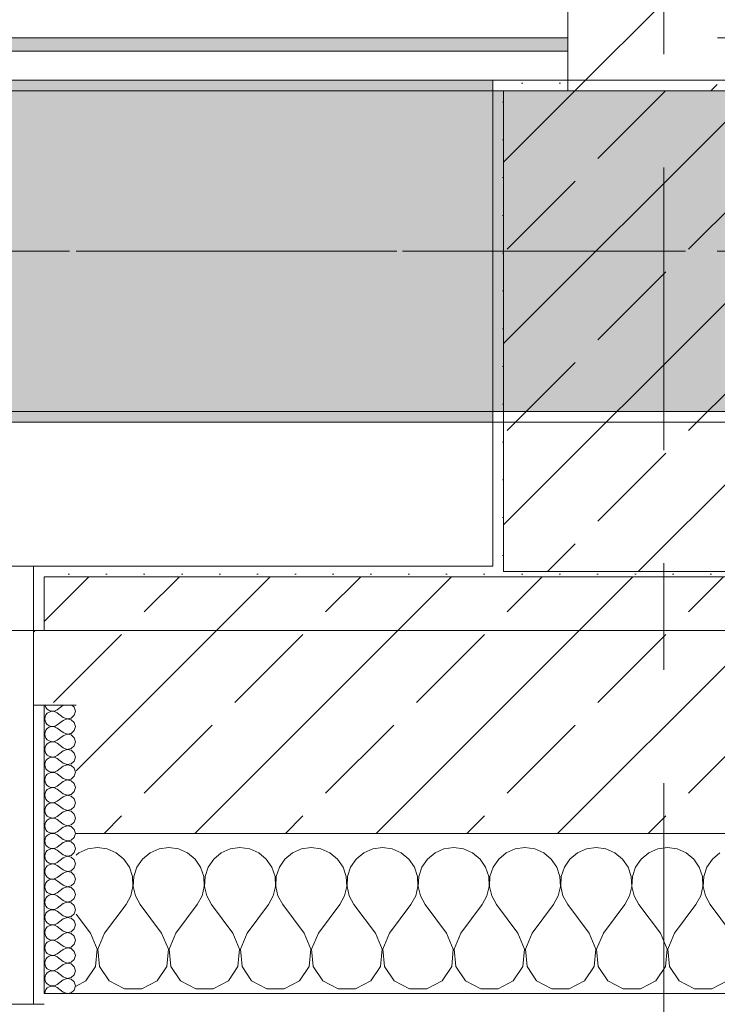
# Model space of a CAD drawing. Header units: metres. Extents: x -3.6 to 85.2, y -11 to 16.8.
# Tile 171 of 183: x 25.1 to 25.8, y -0.2 to 0.8. Entities that reach past the tile are written whole.
import ezdxf

# ---------------------------------------------------------------- set-up
doc = ezdxf.new("R2010")
doc.units = ezdxf.units.M
doc.header["$MEASUREMENT"] = 0
for name, pattern in [('Achse', [0.2, 0.1, -0.05, 0, -0.05]), ('Strichlinie doppelt', [0.546806, 0.264583, -0.105833, 0.070556, -0.105833]), ('Wipeout_Contour', [1, 0, -1])]:
    doc.linetypes.add(name, pattern=pattern)
for name, color, linetype in [('451 - Universal.Achsen Raster', 7, 'Continuous'), ('604 - Struktur.Wand Aussen', 7, 'Continuous'), ('605 - Struktur.Wand Innen', 7, 'Continuous'), ('607 - Struktur.Stütze', 7, 'Continuous'), ('608 - Struktur.Träger', 7, 'Continuous'), ('Neubau_653 - Abdeckung.TB Verkofferung', 7, 'Continuous')]:
    doc.layers.add(name, color=color, linetype=linetype)
pattern_1 = [(45, (0, 0), (-0.08485281, 0.08485281), []), (45, (-0.04243, 0.04243), (-0.08485281, 0.08485281), [0.09, -0.03])]
pattern_2 = [(45, (0, 0), (-0.01767767, 0.01767767), [0, -0.025])]
pattern_3 = [(0, (0, 0), (0, 0.08660254), [0, -0.05]), (0, (0.025, 0.0433), (0, 0.08660254), [0, -0.05])]

# ---------------------------------------------------------------- blocks, each defined once
blk = doc.blocks.new('*X126')
at = {"layer": '604 - Struktur.Wand Aussen', "color": 7, "linetype": 'Continuous', "lineweight": 5}
for p, q in [((25.2, -0.00833), (25.19089, -0.0096)), ((25.20911, -0.0096), (25.2, -0.00833)), ((25.26667, -0.00833), (25.25756, -0.0096)), ((25.27578, -0.0096), (25.26667, -0.00833)), ((25.33333, -0.00833), (25.32422, -0.0096)), ((25.34244, -0.0096), (25.33333, -0.00833)), ((25.4, -0.00833), (25.39089, -0.0096)), ((25.40911, -0.0096), (25.4, -0.00833)), ((25.46667, -0.00833), (25.45756, -0.0096)), ((25.47578, -0.0096), (25.46667, -0.00833)), ((25.53333, -0.00833), (25.52422, -0.0096)), ((25.54244, -0.0096), (25.53333, -0.00833)), ((25.6, -0.00833), (25.59089, -0.0096)), ((25.60911, -0.0096), (25.6, -0.00833)), ((25.66667, -0.00833), (25.65756, -0.0096)), ((25.67578, -0.0096), (25.66667, -0.00833)), ((25.73333, -0.00833), (25.72422, -0.0096)), ((25.74244, -0.0096), (25.73333, -0.00833)), ((25.18248, -0.01331), (25.18, -0.01536)), ((25.19089, -0.0096), (25.18248, -0.01331)), ((25.21752, -0.01331), (25.20911, -0.0096)), ((25.22461, -0.01918), (25.21752, -0.01331)), ((25.24914, -0.01331), (25.24206, -0.01918)), ((25.25756, -0.0096), (25.24914, -0.01331)), ((25.28419, -0.01331), (25.27578, -0.0096)), ((25.29127, -0.01918), (25.28419, -0.01331)), ((25.31581, -0.01331), (25.30873, -0.01918)), ((25.32422, -0.0096), (25.31581, -0.01331)), ((25.35086, -0.01331), (25.34244, -0.0096)), ((25.35794, -0.01918), (25.35086, -0.01331)), ((25.38248, -0.01331), (25.37539, -0.01918)), ((25.39089, -0.0096), (25.38248, -0.01331)), ((25.41752, -0.01331), (25.40911, -0.0096)), ((25.42461, -0.01918), (25.41752, -0.01331)), ((25.44914, -0.01331), (25.44206, -0.01918)), ((25.45756, -0.0096), (25.44914, -0.01331)), ((25.48419, -0.01331), (25.47578, -0.0096)), ((25.49127, -0.01918), (25.48419, -0.01331)), ((25.51581, -0.01331), (25.50873, -0.01918)), ((25.52422, -0.0096), (25.51581, -0.01331)), ((25.55086, -0.01331), (25.54244, -0.0096)), ((25.55794, -0.01918), (25.55086, -0.01331)), ((25.58248, -0.01331), (25.57539, -0.01918)), ((25.59089, -0.0096), (25.58248, -0.01331)), ((25.61752, -0.01331), (25.60911, -0.0096)), ((25.62461, -0.01918), (25.61752, -0.01331)), ((25.64914, -0.01331), (25.64206, -0.01918)), ((25.65756, -0.0096), (25.64914, -0.01331)), ((25.68419, -0.01331), (25.67578, -0.0096)), ((25.69127, -0.01918), (25.68419, -0.01331)), ((25.71581, -0.01331), (25.70873, -0.01918)), ((25.72422, -0.0096), (25.71581, -0.01331)), ((25.75086, -0.01331), (25.74244, -0.0096)), ((25.75794, -0.01918), (25.75086, -0.01331)), ((25.78248, -0.01331), (25.77539, -0.01918)), ((25.22981, -0.02676), (25.22461, -0.01918)), ((25.23275, -0.03547), (25.22981, -0.02676)), ((25.23685, -0.02676), (25.23391, -0.03547)), ((25.24206, -0.01918), (25.23685, -0.02676)), ((25.29648, -0.02676), (25.29127, -0.01918)), ((25.29942, -0.03547), (25.29648, -0.02676)), ((25.30352, -0.02676), (25.30058, -0.03547)), ((25.30873, -0.01918), (25.30352, -0.02676)), ((25.36315, -0.02676), (25.35794, -0.01918)), ((25.36609, -0.03547), (25.36315, -0.02676)), ((25.37019, -0.02676), (25.36725, -0.03547)), ((25.37539, -0.01918), (25.37019, -0.02676)), ((25.42981, -0.02676), (25.42461, -0.01918)), ((25.43275, -0.03547), (25.42981, -0.02676)), ((25.43685, -0.02676), (25.43391, -0.03547)), ((25.44206, -0.01918), (25.43685, -0.02676)), ((25.49648, -0.02676), (25.49127, -0.01918)), ((25.49942, -0.03547), (25.49648, -0.02676)), ((25.50352, -0.02676), (25.50058, -0.03547)), ((25.50873, -0.01918), (25.50352, -0.02676)), ((25.56315, -0.02676), (25.55794, -0.01918)), ((25.56609, -0.03547), (25.56315, -0.02676)), ((25.57019, -0.02676), (25.56725, -0.03547)), ((25.57539, -0.01918), (25.57019, -0.02676)), ((25.62981, -0.02676), (25.62461, -0.01918)), ((25.63275, -0.03547), (25.62981, -0.02676)), ((25.63685, -0.02676), (25.63391, -0.03547)), ((25.64206, -0.01918), (25.63685, -0.02676)), ((25.69648, -0.02676), (25.69127, -0.01918)), ((25.69942, -0.03547), (25.69648, -0.02676)), ((25.70352, -0.02676), (25.70058, -0.03547)), ((25.70873, -0.01918), (25.70352, -0.02676)), ((25.76315, -0.02676), (25.75794, -0.01918)), ((25.76609, -0.03547), (25.76315, -0.02676)), ((25.77019, -0.02676), (25.76725, -0.03547)), ((25.77539, -0.01918), (25.77019, -0.02676)), ((25.2332, -0.04466), (25.23275, -0.03547)), ((25.23391, -0.03547), (25.23347, -0.04466)), ((25.29987, -0.04466), (25.29942, -0.03547)), ((25.30058, -0.03547), (25.30013, -0.04466)), ((25.36653, -0.04466), (25.36609, -0.03547)), ((25.36725, -0.03547), (25.3668, -0.04466)), ((25.4332, -0.04466), (25.43275, -0.03547)), ((25.43391, -0.03547), (25.43347, -0.04466)), ((25.49987, -0.04466), (25.49942, -0.03547)), ((25.50058, -0.03547), (25.50013, -0.04466)), ((25.56653, -0.04466), (25.56609, -0.03547)), ((25.56725, -0.03547), (25.5668, -0.04466)), ((25.6332, -0.04466), (25.63275, -0.03547)), ((25.63391, -0.03547), (25.63347, -0.04466)), ((25.69987, -0.04466), (25.69942, -0.03547)), ((25.70058, -0.03547), (25.70013, -0.04466)), ((25.76653, -0.04466), (25.76609, -0.03547)), ((25.76725, -0.03547), (25.7668, -0.04466)), ((25.23112, -0.05362), (25.2332, -0.04466)), ((25.23347, -0.04466), (25.23555, -0.05362)), ((25.29778, -0.05362), (25.29987, -0.04466)), ((25.30013, -0.04466), (25.30222, -0.05362)), ((25.36445, -0.05362), (25.36653, -0.04466)), ((25.3668, -0.04466), (25.36888, -0.05362)), ((25.43112, -0.05362), (25.4332, -0.04466)), ((25.43347, -0.04466), (25.43555, -0.05362)), ((25.49778, -0.05362), (25.49987, -0.04466)), ((25.50013, -0.04466), (25.50222, -0.05362)), ((25.56445, -0.05362), (25.56653, -0.04466)), ((25.5668, -0.04466), (25.56888, -0.05362)), ((25.63112, -0.05362), (25.6332, -0.04466)), ((25.63347, -0.04466), (25.63555, -0.05362)), ((25.69778, -0.05362), (25.69987, -0.04466)), ((25.70013, -0.04466), (25.70222, -0.05362)), ((25.76445, -0.05362), (25.76653, -0.04466)), ((25.7668, -0.04466), (25.76888, -0.05362)), ((25.22667, -0.06167), (25.23112, -0.05362)), ((25.23555, -0.05362), (25.24, -0.06167)), ((25.29333, -0.06167), (25.29778, -0.05362)), ((25.30222, -0.05362), (25.30667, -0.06167)), ((25.36, -0.06167), (25.36445, -0.05362)), ((25.36888, -0.05362), (25.37333, -0.06167)), ((25.42667, -0.06167), (25.43112, -0.05362)), ((25.43555, -0.05362), (25.44, -0.06167)), ((25.49333, -0.06167), (25.49778, -0.05362)), ((25.50222, -0.05362), (25.50667, -0.06167)), ((25.56, -0.06167), (25.56445, -0.05362)), ((25.56888, -0.05362), (25.57333, -0.06167)), ((25.62667, -0.06167), (25.63112, -0.05362)), ((25.63555, -0.05362), (25.64, -0.06167)), ((25.69333, -0.06167), (25.69778, -0.05362)), ((25.70222, -0.05362), (25.70667, -0.06167)), ((25.76, -0.06167), (25.76445, -0.05362)), ((25.76888, -0.05362), (25.77333, -0.06167)), ((25.20667, -0.08833), (25.22667, -0.06167)), ((25.26, -0.08833), (25.24, -0.06167)), ((25.27333, -0.08833), (25.29333, -0.06167)), ((25.32667, -0.08833), (25.30667, -0.06167)), ((25.34, -0.08833), (25.36, -0.06167)), ((25.39333, -0.08833), (25.37333, -0.06167)), ((25.40667, -0.08833), (25.42667, -0.06167)), ((25.46, -0.08833), (25.44, -0.06167)), ((25.47333, -0.08833), (25.49333, -0.06167)), ((25.52667, -0.08833), (25.50667, -0.06167)), ((25.54, -0.08833), (25.56, -0.06167)), ((25.59333, -0.08833), (25.57333, -0.06167)), ((25.60667, -0.08833), (25.62667, -0.06167)), ((25.66, -0.08833), (25.64, -0.06167)), ((25.67333, -0.08833), (25.69333, -0.06167)), ((25.72667, -0.08833), (25.70667, -0.06167)), ((25.74, -0.08833), (25.76, -0.06167)), ((25.79333, -0.08833), (25.77333, -0.06167)), ((25.19333, -0.08833), (25.18, -0.07056)), ((25.19962, -0.1033), (25.19333, -0.08833)), ((25.20667, -0.08833), (25.20038, -0.1033)), ((25.26629, -0.1033), (25.26, -0.08833)), ((25.27333, -0.08833), (25.26705, -0.1033)), ((25.33295, -0.1033), (25.32667, -0.08833)), ((25.34, -0.08833), (25.33371, -0.1033)), ((25.39962, -0.1033), (25.39333, -0.08833)), ((25.40667, -0.08833), (25.40038, -0.1033)), ((25.46629, -0.1033), (25.46, -0.08833)), ((25.47333, -0.08833), (25.46705, -0.1033)), ((25.53295, -0.1033), (25.52667, -0.08833)), ((25.54, -0.08833), (25.53371, -0.1033)), ((25.59962, -0.1033), (25.59333, -0.08833)), ((25.60667, -0.08833), (25.60038, -0.1033)), ((25.66629, -0.1033), (25.66, -0.08833)), ((25.67333, -0.08833), (25.66705, -0.1033)), ((25.73295, -0.1033), (25.72667, -0.08833)), ((25.74, -0.08833), (25.73371, -0.1033)), ((25.19808, -0.11947), (25.19962, -0.1033)), ((25.20038, -0.1033), (25.20192, -0.11947)), ((25.26475, -0.11947), (25.26629, -0.1033)), ((25.26705, -0.1033), (25.26858, -0.11947)), ((25.33142, -0.11947), (25.33295, -0.1033)), ((25.33371, -0.1033), (25.33525, -0.11947)), ((25.39808, -0.11947), (25.39962, -0.1033)), ((25.40038, -0.1033), (25.40192, -0.11947)), ((25.46475, -0.11947), (25.46629, -0.1033)), ((25.46705, -0.1033), (25.46858, -0.11947)), ((25.53142, -0.11947), (25.53295, -0.1033)), ((25.53371, -0.1033), (25.53525, -0.11947)), ((25.59808, -0.11947), (25.59962, -0.1033)), ((25.60038, -0.1033), (25.60192, -0.11947)), ((25.66475, -0.11947), (25.66629, -0.1033)), ((25.66705, -0.1033), (25.66858, -0.11947)), ((25.73142, -0.11947), (25.73295, -0.1033)), ((25.73371, -0.1033), (25.73525, -0.11947)), ((25.1891, -0.13299), (25.19808, -0.11947)), ((25.20192, -0.11947), (25.2109, -0.13299)), ((25.25576, -0.13299), (25.26475, -0.11947)), ((25.26858, -0.11947), (25.27757, -0.13299)), ((25.32243, -0.13299), (25.33142, -0.11947)), ((25.33525, -0.11947), (25.34424, -0.13299)), ((25.3891, -0.13299), (25.39808, -0.11947)), ((25.40192, -0.11947), (25.4109, -0.13299)), ((25.45576, -0.13299), (25.46475, -0.11947)), ((25.46858, -0.11947), (25.47757, -0.13299)), ((25.52243, -0.13299), (25.53142, -0.11947)), ((25.53525, -0.11947), (25.54424, -0.13299)), ((25.5891, -0.13299), (25.59808, -0.11947)), ((25.60192, -0.11947), (25.6109, -0.13299)), ((25.65576, -0.13299), (25.66475, -0.11947)), ((25.66858, -0.11947), (25.67757, -0.13299)), ((25.72243, -0.13299), (25.73142, -0.11947)), ((25.73525, -0.11947), (25.74424, -0.13299)), ((25.18, -0.13787), (25.1891, -0.13299)), ((25.2109, -0.13299), (25.22521, -0.14066)), ((25.24145, -0.14066), (25.25576, -0.13299)), ((25.27757, -0.13299), (25.29188, -0.14066)), ((25.30812, -0.14066), (25.32243, -0.13299)), ((25.34424, -0.13299), (25.35855, -0.14066)), ((25.37479, -0.14066), (25.3891, -0.13299)), ((25.4109, -0.13299), (25.42521, -0.14066)), ((25.44145, -0.14066), (25.45576, -0.13299)), ((25.47757, -0.13299), (25.49188, -0.14066)), ((25.50812, -0.14066), (25.52243, -0.13299)), ((25.54424, -0.13299), (25.55855, -0.14066)), ((25.57479, -0.14066), (25.5891, -0.13299)), ((25.6109, -0.13299), (25.62521, -0.14066)), ((25.64145, -0.14066), (25.65576, -0.13299)), ((25.67757, -0.13299), (25.69188, -0.14066)), ((25.70812, -0.14066), (25.72243, -0.13299)), ((25.74424, -0.13299), (25.75855, -0.14066)), ((25.77479, -0.14066), (25.7891, -0.13299)), ((25.22521, -0.14066), (25.24145, -0.14066)), ((25.29188, -0.14066), (25.30812, -0.14066)), ((25.35855, -0.14066), (25.37479, -0.14066)), ((25.42521, -0.14066), (25.44145, -0.14066)), ((25.49188, -0.14066), (25.50812, -0.14066)), ((25.55855, -0.14066), (25.57479, -0.14066)), ((25.62521, -0.14066), (25.64145, -0.14066)), ((25.69188, -0.14066), (25.70812, -0.14066)), ((25.75855, -0.14066), (25.77479, -0.14066))]:
    blk.add_line(p, q, dxfattribs=at)
blk = doc.blocks.new('*X144')
at = {"layer": '604 - Struktur.Wand Aussen', "color": 7, "linetype": 'Continuous', "lineweight": 5}
for p, q in [((25.15091, 0.125), (25.15099, 0.12448)), ((25.15099, 0.12448), (25.15178, 0.12267)), ((25.15178, 0.12267), (25.15304, 0.12116)), ((25.15304, 0.12116), (25.15466, 0.12004)), ((25.15466, 0.12004), (25.15653, 0.11941)), ((25.16042, 0.11976), (25.16214, 0.12071)), ((25.16786, 0.125), (25.16214, 0.12071)), ((25.17822, 0.12304), (25.17608, 0.125)), ((25.17929, 0.11929), (25.17822, 0.12304)), ((25.15099, 0.11409), (25.15071, 0.11214)), ((25.15071, 0.11214), (25.15099, 0.11019)), ((25.15178, 0.1159), (25.15099, 0.11409)), ((25.15304, 0.11742), (25.15178, 0.1159)), ((25.15466, 0.11853), (25.15304, 0.11742)), ((25.15653, 0.11916), (25.15466, 0.11853)), ((25.15653, 0.11941), (25.1585, 0.11931)), ((25.1585, 0.11926), (25.15653, 0.11916)), ((25.1585, 0.11931), (25.16042, 0.11976)), ((25.16042, 0.11881), (25.1585, 0.11926)), ((25.16214, 0.11786), (25.16042, 0.11881)), ((25.16786, 0.11357), (25.16214, 0.11786)), ((25.16786, 0.11071), (25.16214, 0.10643)), ((25.16786, 0.11357), (25.1715, 0.11217)), ((25.1715, 0.11211), (25.16786, 0.11071)), ((25.1715, 0.11217), (25.17534, 0.1129)), ((25.17534, 0.11139), (25.1715, 0.11211)), ((25.17534, 0.1129), (25.17822, 0.11553)), ((25.17822, 0.10876), (25.17534, 0.11139)), ((25.17822, 0.11553), (25.17929, 0.11929)), ((25.15099, 0.11019), (25.15178, 0.10839)), ((25.15178, 0.10161), (25.15099, 0.09981)), ((25.15178, 0.10839), (25.15304, 0.10687)), ((25.15304, 0.10313), (25.15178, 0.10161)), ((25.15304, 0.10687), (25.15466, 0.10575)), ((25.15466, 0.10425), (25.15304, 0.10313)), ((25.15466, 0.10575), (25.15653, 0.10512)), ((25.15653, 0.10488), (25.15466, 0.10425)), ((25.15653, 0.10512), (25.1585, 0.10503)), ((25.1585, 0.10497), (25.15653, 0.10488)), ((25.1585, 0.10503), (25.16042, 0.10547)), ((25.16042, 0.10453), (25.1585, 0.10497)), ((25.16042, 0.10547), (25.16214, 0.10643)), ((25.16214, 0.10357), (25.16042, 0.10453)), ((25.16786, 0.09929), (25.16214, 0.10357)), ((25.17929, 0.105), (25.17822, 0.10876)), ((25.17822, 0.10124), (25.17929, 0.105)), ((25.15099, 0.09981), (25.15071, 0.09786)), ((25.15071, 0.09786), (25.15099, 0.09591)), ((25.15099, 0.09591), (25.15178, 0.0941)), ((25.15178, 0.0941), (25.15304, 0.09258)), ((25.15304, 0.09258), (25.15466, 0.09147)), ((25.16786, 0.09643), (25.16214, 0.09214)), ((25.16786, 0.09929), (25.1715, 0.09789)), ((25.1715, 0.09783), (25.16786, 0.09643)), ((25.1715, 0.09789), (25.17534, 0.09861)), ((25.17534, 0.0971), (25.1715, 0.09783)), ((25.17534, 0.09861), (25.17822, 0.10124)), ((25.17822, 0.09447), (25.17534, 0.0971)), ((25.17929, 0.09071), (25.17822, 0.09447)), ((25.15099, 0.08552), (25.15071, 0.08357)), ((25.15071, 0.08357), (25.15099, 0.08162)), ((25.15178, 0.08733), (25.15099, 0.08552)), ((25.15304, 0.08884), (25.15178, 0.08733)), ((25.15466, 0.08996), (25.15304, 0.08884)), ((25.15466, 0.09147), (25.15653, 0.09084)), ((25.15653, 0.09059), (25.15466, 0.08996)), ((25.15653, 0.09084), (25.1585, 0.09074)), ((25.1585, 0.09069), (25.15653, 0.09059)), ((25.1585, 0.09074), (25.16042, 0.09119)), ((25.16042, 0.09024), (25.1585, 0.09069)), ((25.16042, 0.09119), (25.16214, 0.09214)), ((25.16214, 0.08929), (25.16042, 0.09024)), ((25.16786, 0.085), (25.16214, 0.08929)), ((25.16786, 0.085), (25.1715, 0.0836)), ((25.1715, 0.08354), (25.16786, 0.08214)), ((25.1715, 0.0836), (25.17534, 0.08433)), ((25.17534, 0.08282), (25.1715, 0.08354)), ((25.17534, 0.08433), (25.17822, 0.08696)), ((25.17822, 0.08696), (25.17929, 0.09071)), ((25.15099, 0.08162), (25.15178, 0.07982)), ((25.15178, 0.07982), (25.15304, 0.0783)), ((25.15304, 0.07456), (25.15178, 0.07304)), ((25.15304, 0.0783), (25.15466, 0.07718)), ((25.15466, 0.07567), (25.15304, 0.07456)), ((25.15466, 0.07718), (25.15653, 0.07655)), ((25.15653, 0.0763), (25.15466, 0.07567)), ((25.15653, 0.07655), (25.1585, 0.07646)), ((25.1585, 0.0764), (25.15653, 0.0763)), ((25.1585, 0.07646), (25.16042, 0.0769)), ((25.16042, 0.07595), (25.1585, 0.0764)), ((25.16042, 0.0769), (25.16214, 0.07786)), ((25.16214, 0.075), (25.16042, 0.07595)), ((25.16786, 0.08214), (25.16214, 0.07786)), ((25.16786, 0.07071), (25.16214, 0.075)), ((25.17822, 0.08018), (25.17534, 0.08282)), ((25.17929, 0.07643), (25.17822, 0.08018)), ((25.17822, 0.07267), (25.17929, 0.07643)), ((25.15099, 0.07124), (25.15071, 0.06929)), ((25.15071, 0.06929), (25.15099, 0.06733)), ((25.15178, 0.07304), (25.15099, 0.07124)), ((25.15099, 0.06733), (25.15178, 0.06553)), ((25.15178, 0.06553), (25.15304, 0.06401)), ((25.16786, 0.06786), (25.16214, 0.06357)), ((25.16786, 0.07071), (25.1715, 0.06931)), ((25.1715, 0.06926), (25.16786, 0.06786)), ((25.1715, 0.06931), (25.17534, 0.07004)), ((25.17534, 0.06853), (25.1715, 0.06926)), ((25.17534, 0.07004), (25.17822, 0.07267)), ((25.17822, 0.0659), (25.17534, 0.06853)), ((25.17929, 0.06214), (25.17822, 0.0659)), ((25.15099, 0.05695), (25.15071, 0.055)), ((25.15178, 0.05876), (25.15099, 0.05695)), ((25.15304, 0.06027), (25.15178, 0.05876)), ((25.15304, 0.06401), (25.15466, 0.0629)), ((25.15466, 0.06139), (25.15304, 0.06027)), ((25.15466, 0.0629), (25.15653, 0.06227)), ((25.15653, 0.06202), (25.15466, 0.06139)), ((25.15653, 0.06227), (25.1585, 0.06217)), ((25.1585, 0.06211), (25.15653, 0.06202)), ((25.1585, 0.06217), (25.16042, 0.06262)), ((25.16042, 0.06167), (25.1585, 0.06211)), ((25.16042, 0.06262), (25.16214, 0.06357)), ((25.16214, 0.06071), (25.16042, 0.06167)), ((25.16786, 0.05643), (25.16214, 0.06071)), ((25.16786, 0.05643), (25.1715, 0.05503)), ((25.1715, 0.05503), (25.17534, 0.05575)), ((25.17534, 0.05575), (25.17822, 0.05839)), ((25.17822, 0.05839), (25.17929, 0.06214)), ((25.15071, 0.055), (25.15099, 0.05305)), ((25.15099, 0.05305), (25.15178, 0.05124)), ((25.15178, 0.05124), (25.15304, 0.04973)), ((25.15304, 0.04973), (25.15466, 0.04861)), ((25.15466, 0.0471), (25.15304, 0.04599)), ((25.15466, 0.04861), (25.15653, 0.04798)), ((25.15653, 0.04773), (25.15466, 0.0471)), ((25.15653, 0.04798), (25.1585, 0.04789)), ((25.1585, 0.04783), (25.15653, 0.04773)), ((25.1585, 0.04789), (25.16042, 0.04833)), ((25.16042, 0.04738), (25.1585, 0.04783)), ((25.16042, 0.04833), (25.16214, 0.04929)), ((25.16214, 0.04643), (25.16042, 0.04738)), ((25.16786, 0.05357), (25.16214, 0.04929)), ((25.16786, 0.04214), (25.16214, 0.04643)), ((25.1715, 0.05497), (25.16786, 0.05357)), ((25.17534, 0.05425), (25.1715, 0.05497)), ((25.17822, 0.05161), (25.17534, 0.05425)), ((25.17929, 0.04786), (25.17822, 0.05161)), ((25.17822, 0.0441), (25.17929, 0.04786)), ((25.15099, 0.04267), (25.15071, 0.04071)), ((25.15071, 0.04071), (25.15099, 0.03876)), ((25.15178, 0.04447), (25.15099, 0.04267)), ((25.15099, 0.03876), (25.15178, 0.03696)), ((25.15304, 0.04599), (25.15178, 0.04447)), ((25.15178, 0.03696), (25.15304, 0.03544)), ((25.16786, 0.03929), (25.16214, 0.035)), ((25.16786, 0.04214), (25.1715, 0.04074)), ((25.1715, 0.04069), (25.16786, 0.03929)), ((25.1715, 0.04074), (25.17534, 0.04147)), ((25.17534, 0.03996), (25.1715, 0.04069)), ((25.17534, 0.04147), (25.17822, 0.0441)), ((25.17822, 0.03733), (25.17534, 0.03996)), ((25.17929, 0.03357), (25.17822, 0.03733)), ((25.15099, 0.02838), (25.15071, 0.02643)), ((25.15178, 0.03018), (25.15099, 0.02838)), ((25.15304, 0.0317), (25.15178, 0.03018)), ((25.15304, 0.03544), (25.15466, 0.03433)), ((25.15466, 0.03282), (25.15304, 0.0317)), ((25.15466, 0.03433), (25.15653, 0.0337)), ((25.15653, 0.03345), (25.15466, 0.03282)), ((25.15653, 0.0337), (25.1585, 0.0336)), ((25.1585, 0.03354), (25.15653, 0.03345)), ((25.1585, 0.0336), (25.16042, 0.03405)), ((25.16042, 0.0331), (25.1585, 0.03354)), ((25.16042, 0.03405), (25.16214, 0.035)), ((25.16214, 0.03214), (25.16042, 0.0331)), ((25.16786, 0.02786), (25.16214, 0.03214)), ((25.16786, 0.02786), (25.1715, 0.02646)), ((25.17534, 0.02718), (25.17822, 0.02982)), ((25.17822, 0.02982), (25.17929, 0.03357)), ((25.15071, 0.02643), (25.15099, 0.02448)), ((25.15099, 0.02448), (25.15178, 0.02267)), ((25.15178, 0.02267), (25.15304, 0.02116)), ((25.15304, 0.02116), (25.15466, 0.02004)), ((25.15466, 0.01853), (25.15304, 0.01742)), ((25.15466, 0.02004), (25.15653, 0.01941)), ((25.15653, 0.01916), (25.15466, 0.01853)), ((25.15653, 0.01941), (25.1585, 0.01931)), ((25.1585, 0.01926), (25.15653, 0.01916)), ((25.1585, 0.01931), (25.16042, 0.01976)), ((25.16042, 0.01881), (25.1585, 0.01926)), ((25.16042, 0.01976), (25.16214, 0.02071)), ((25.16214, 0.01786), (25.16042, 0.01881)), ((25.16786, 0.025), (25.16214, 0.02071)), ((25.1715, 0.0264), (25.16786, 0.025)), ((25.1715, 0.02646), (25.17534, 0.02718)), ((25.17534, 0.02567), (25.1715, 0.0264)), ((25.17822, 0.02304), (25.17534, 0.02567)), ((25.17929, 0.01929), (25.17822, 0.02304)), ((25.17822, 0.01553), (25.17929, 0.01929)), ((25.15099, 0.01409), (25.15071, 0.01214)), ((25.15071, 0.01214), (25.15099, 0.01019)), ((25.15178, 0.0159), (25.15099, 0.01409)), ((25.15099, 0.01019), (25.15178, 0.00839)), ((25.15304, 0.01742), (25.15178, 0.0159)), ((25.16786, 0.01357), (25.16214, 0.01786)), ((25.16786, 0.01071), (25.16214, 0.00643)), ((25.16786, 0.01357), (25.1715, 0.01217)), ((25.1715, 0.01211), (25.16786, 0.01071)), ((25.1715, 0.01217), (25.17534, 0.0129)), ((25.17534, 0.01139), (25.1715, 0.01211)), ((25.17534, 0.0129), (25.17822, 0.01553)), ((25.17822, 0.00876), (25.17534, 0.01139)), ((25.15178, 0.00161), (25.15099, -0.00019)), ((25.15178, 0.00839), (25.15304, 0.00687)), ((25.15304, 0.00313), (25.15178, 0.00161)), ((25.15304, 0.00687), (25.15466, 0.00575)), ((25.15466, 0.00425), (25.15304, 0.00313)), ((25.15466, 0.00575), (25.15653, 0.00512)), ((25.15653, 0.00488), (25.15466, 0.00425)), ((25.15653, 0.00512), (25.1585, 0.00503)), ((25.1585, 0.00497), (25.15653, 0.00488)), ((25.1585, 0.00503), (25.16042, 0.00547)), ((25.16042, 0.00453), (25.1585, 0.00497)), ((25.16042, 0.00547), (25.16214, 0.00643)), ((25.16214, 0.00357), (25.16042, 0.00453)), ((25.16786, -0.00071), (25.16214, 0.00357)), ((25.17534, -0.00139), (25.17822, 0.00124)), ((25.17929, 0.005), (25.17822, 0.00876)), ((25.17822, 0.00124), (25.17929, 0.005)), ((25.15099, -0.00019), (25.15071, -0.00214)), ((25.15071, -0.00214), (25.15099, -0.00409)), ((25.15099, -0.00409), (25.15178, -0.0059)), ((25.15178, -0.0059), (25.15304, -0.00742)), ((25.15304, -0.00742), (25.15466, -0.00853)), ((25.15466, -0.00853), (25.15653, -0.00916)), ((25.15653, -0.00916), (25.1585, -0.00926)), ((25.1585, -0.00926), (25.16042, -0.00881)), ((25.16042, -0.00881), (25.16214, -0.00786)), ((25.16786, -0.00357), (25.16214, -0.00786)), ((25.16786, -0.00071), (25.1715, -0.00211)), ((25.1715, -0.00217), (25.16786, -0.00357)), ((25.1715, -0.00211), (25.17534, -0.00139)), ((25.17534, -0.0029), (25.1715, -0.00217)), ((25.17822, -0.00553), (25.17534, -0.0029)), ((25.17929, -0.00929), (25.17822, -0.00553)), ((25.15099, -0.01448), (25.15071, -0.01643)), ((25.15071, -0.01643), (25.15099, -0.01838)), ((25.15178, -0.01267), (25.15099, -0.01448)), ((25.15099, -0.01838), (25.15178, -0.02018)), ((25.15304, -0.01116), (25.15178, -0.01267)), ((25.15466, -0.01004), (25.15304, -0.01116)), ((25.15653, -0.00941), (25.15466, -0.01004)), ((25.1585, -0.00931), (25.15653, -0.00941)), ((25.16042, -0.00976), (25.1585, -0.00931)), ((25.16214, -0.01071), (25.16042, -0.00976)), ((25.16786, -0.015), (25.16214, -0.01071)), ((25.16786, -0.01786), (25.16214, -0.02214)), ((25.16786, -0.015), (25.1715, -0.0164)), ((25.1715, -0.01646), (25.16786, -0.01786)), ((25.1715, -0.0164), (25.17534, -0.01567)), ((25.17534, -0.01718), (25.1715, -0.01646)), ((25.17534, -0.01567), (25.17822, -0.01304)), ((25.17822, -0.01982), (25.17534, -0.01718)), ((25.17822, -0.01304), (25.17929, -0.00929)), ((25.15178, -0.02696), (25.15099, -0.02876)), ((25.15178, -0.02018), (25.15304, -0.0217)), ((25.15304, -0.02544), (25.15178, -0.02696)), ((25.15304, -0.0217), (25.15466, -0.02282)), ((25.15466, -0.02433), (25.15304, -0.02544)), ((25.15466, -0.02282), (25.15653, -0.02345)), ((25.15653, -0.0237), (25.15466, -0.02433)), ((25.15653, -0.02345), (25.1585, -0.02354)), ((25.1585, -0.0236), (25.15653, -0.0237)), ((25.1585, -0.02354), (25.16042, -0.0231)), ((25.16042, -0.02405), (25.1585, -0.0236)), ((25.16042, -0.0231), (25.16214, -0.02214)), ((25.16214, -0.025), (25.16042, -0.02405)), ((25.16786, -0.02929), (25.16214, -0.025)), ((25.17534, -0.02996), (25.17822, -0.02733)), ((25.17929, -0.02357), (25.17822, -0.01982)), ((25.17822, -0.02733), (25.17929, -0.02357)), ((25.15099, -0.02876), (25.15071, -0.03071)), ((25.15071, -0.03071), (25.15099, -0.03267)), ((25.15099, -0.03267), (25.15178, -0.03447)), ((25.15178, -0.03447), (25.15304, -0.03599)), ((25.15304, -0.03599), (25.15466, -0.0371)), ((25.16042, -0.03738), (25.16214, -0.03643)), ((25.16786, -0.03214), (25.16214, -0.03643)), ((25.16786, -0.02929), (25.1715, -0.03069)), ((25.1715, -0.03074), (25.16786, -0.03214)), ((25.1715, -0.03069), (25.17534, -0.02996)), ((25.17534, -0.03147), (25.1715, -0.03074)), ((25.17822, -0.0341), (25.17534, -0.03147)), ((25.17929, -0.03786), (25.17822, -0.0341)), ((25.15099, -0.04305), (25.15071, -0.045)), ((25.15071, -0.045), (25.15099, -0.04695)), ((25.15178, -0.04124), (25.15099, -0.04305)), ((25.15304, -0.03973), (25.15178, -0.04124)), ((25.15466, -0.03861), (25.15304, -0.03973)), ((25.15466, -0.0371), (25.15653, -0.03773)), ((25.15653, -0.03798), (25.15466, -0.03861)), ((25.15653, -0.03773), (25.1585, -0.03783)), ((25.1585, -0.03789), (25.15653, -0.03798)), ((25.1585, -0.03783), (25.16042, -0.03738)), ((25.16042, -0.03833), (25.1585, -0.03789)), ((25.16214, -0.03929), (25.16042, -0.03833)), ((25.16786, -0.04357), (25.16214, -0.03929)), ((25.16786, -0.04357), (25.1715, -0.04497)), ((25.1715, -0.04503), (25.16786, -0.04643)), ((25.1715, -0.04497), (25.17534, -0.04425)), ((25.17534, -0.04575), (25.1715, -0.04503)), ((25.17534, -0.04425), (25.17822, -0.04161)), ((25.17822, -0.04839), (25.17534, -0.04575)), ((25.17822, -0.04161), (25.17929, -0.03786)), ((25.15099, -0.04695), (25.15178, -0.04876)), ((25.15178, -0.04876), (25.15304, -0.05027)), ((25.15304, -0.05401), (25.15178, -0.05553)), ((25.15304, -0.05027), (25.15466, -0.05139)), ((25.15466, -0.0529), (25.15304, -0.05401)), ((25.15466, -0.05139), (25.15653, -0.05202)), ((25.15653, -0.05227), (25.15466, -0.0529)), ((25.15653, -0.05202), (25.1585, -0.05211)), ((25.1585, -0.05217), (25.15653, -0.05227)), ((25.1585, -0.05211), (25.16042, -0.05167)), ((25.16042, -0.05262), (25.1585, -0.05217)), ((25.16042, -0.05167), (25.16214, -0.05071)), ((25.16214, -0.05357), (25.16042, -0.05262)), ((25.16786, -0.04643), (25.16214, -0.05071)), ((25.16786, -0.05786), (25.16214, -0.05357)), ((25.17929, -0.05214), (25.17822, -0.04839)), ((25.17822, -0.0559), (25.17929, -0.05214)), ((25.15099, -0.05733), (25.15071, -0.05929)), ((25.15071, -0.05929), (25.15099, -0.06124)), ((25.15178, -0.05553), (25.15099, -0.05733)), ((25.15099, -0.06124), (25.15178, -0.06304)), ((25.15178, -0.06304), (25.15304, -0.06456)), ((25.16786, -0.06071), (25.16214, -0.065)), ((25.16786, -0.05786), (25.1715, -0.05926)), ((25.1715, -0.05931), (25.16786, -0.06071)), ((25.1715, -0.05926), (25.17534, -0.05853)), ((25.17534, -0.06004), (25.1715, -0.05931)), ((25.17534, -0.05853), (25.17822, -0.0559)), ((25.17822, -0.06267), (25.17534, -0.06004)), ((25.17929, -0.06643), (25.17822, -0.06267)), ((25.15099, -0.07162), (25.15071, -0.07357)), ((25.15071, -0.07357), (25.15099, -0.07552)), ((25.15178, -0.06982), (25.15099, -0.07162)), ((25.15304, -0.0683), (25.15178, -0.06982)), ((25.15304, -0.06456), (25.15466, -0.06567)), ((25.15466, -0.06718), (25.15304, -0.0683)), ((25.15466, -0.06567), (25.15653, -0.0663)), ((25.15653, -0.06655), (25.15466, -0.06718)), ((25.15653, -0.0663), (25.1585, -0.0664)), ((25.1585, -0.06646), (25.15653, -0.06655)), ((25.1585, -0.0664), (25.16042, -0.06595)), ((25.16042, -0.0669), (25.1585, -0.06646)), ((25.16042, -0.06595), (25.16214, -0.065)), ((25.16214, -0.06786), (25.16042, -0.0669)), ((25.16786, -0.07214), (25.16214, -0.06786)), ((25.16786, -0.07214), (25.1715, -0.07354)), ((25.1715, -0.0736), (25.16786, -0.075)), ((25.1715, -0.07354), (25.17534, -0.07282)), ((25.17534, -0.07433), (25.1715, -0.0736)), ((25.17534, -0.07282), (25.17822, -0.07018)), ((25.17822, -0.07018), (25.17929, -0.06643)), ((25.15099, -0.07552), (25.15178, -0.07733)), ((25.15178, -0.07733), (25.15304, -0.07884)), ((25.15304, -0.08258), (25.15178, -0.0841)), ((25.15304, -0.07884), (25.15466, -0.07996)), ((25.15466, -0.08147), (25.15304, -0.08258)), ((25.15466, -0.07996), (25.15653, -0.08059)), ((25.15653, -0.08084), (25.15466, -0.08147)), ((25.15653, -0.08059), (25.1585, -0.08069)), ((25.1585, -0.08074), (25.15653, -0.08084)), ((25.1585, -0.08069), (25.16042, -0.08024)), ((25.16042, -0.08119), (25.1585, -0.08074)), ((25.16042, -0.08024), (25.16214, -0.07929)), ((25.16214, -0.08214), (25.16042, -0.08119)), ((25.16786, -0.075), (25.16214, -0.07929)), ((25.16786, -0.08643), (25.16214, -0.08214)), ((25.17822, -0.07696), (25.17534, -0.07433)), ((25.17929, -0.08071), (25.17822, -0.07696)), ((25.17822, -0.08447), (25.17929, -0.08071)), ((25.15099, -0.08591), (25.15071, -0.08786)), ((25.15071, -0.08786), (25.15099, -0.08981)), ((25.15178, -0.0841), (25.15099, -0.08591)), ((25.15099, -0.08981), (25.15178, -0.09161)), ((25.15178, -0.09161), (25.15304, -0.09313)), ((25.16786, -0.08929), (25.16214, -0.09357)), ((25.16786, -0.08643), (25.1715, -0.08783)), ((25.1715, -0.08789), (25.16786, -0.08929)), ((25.1715, -0.08783), (25.17534, -0.0871)), ((25.17534, -0.08861), (25.1715, -0.08789)), ((25.17534, -0.0871), (25.17822, -0.08447)), ((25.17822, -0.09124), (25.17534, -0.08861)), ((25.17929, -0.095), (25.17822, -0.09124)), ((25.15099, -0.10019), (25.15071, -0.10214)), ((25.15178, -0.09839), (25.15099, -0.10019)), ((25.15304, -0.09687), (25.15178, -0.09839)), ((25.15304, -0.09313), (25.15466, -0.09425)), ((25.15466, -0.09575), (25.15304, -0.09687)), ((25.15466, -0.09425), (25.15653, -0.09488)), ((25.15653, -0.09512), (25.15466, -0.09575)), ((25.15653, -0.09488), (25.1585, -0.09497)), ((25.1585, -0.09503), (25.15653, -0.09512)), ((25.1585, -0.09497), (25.16042, -0.09453)), ((25.16042, -0.09547), (25.1585, -0.09503)), ((25.16042, -0.09453), (25.16214, -0.09357)), ((25.16214, -0.09643), (25.16042, -0.09547)), ((25.16786, -0.10071), (25.16214, -0.09643)), ((25.16786, -0.10071), (25.1715, -0.10211)), ((25.17534, -0.10139), (25.17822, -0.09876)), ((25.17822, -0.09876), (25.17929, -0.095)), ((25.15071, -0.10214), (25.15099, -0.10409)), ((25.15099, -0.10409), (25.15178, -0.1059)), ((25.15178, -0.1059), (25.15304, -0.10742)), ((25.15304, -0.10742), (25.15466, -0.10853)), ((25.15466, -0.11004), (25.15304, -0.11116)), ((25.15466, -0.10853), (25.15653, -0.10916)), ((25.15653, -0.10941), (25.15466, -0.11004)), ((25.15653, -0.10916), (25.1585, -0.10926)), ((25.1585, -0.10931), (25.15653, -0.10941)), ((25.1585, -0.10926), (25.16042, -0.10881)), ((25.16042, -0.10976), (25.1585, -0.10931)), ((25.16042, -0.10881), (25.16214, -0.10786)), ((25.16214, -0.11071), (25.16042, -0.10976)), ((25.16786, -0.10357), (25.16214, -0.10786)), ((25.1715, -0.10217), (25.16786, -0.10357)), ((25.1715, -0.10211), (25.17534, -0.10139)), ((25.17534, -0.1029), (25.1715, -0.10217)), ((25.17822, -0.10553), (25.17534, -0.1029)), ((25.17929, -0.10929), (25.17822, -0.10553)), ((25.17822, -0.11304), (25.17929, -0.10929)), ((25.15099, -0.11448), (25.15071, -0.11643)), ((25.15071, -0.11643), (25.15099, -0.11838)), ((25.15178, -0.11267), (25.15099, -0.11448)), ((25.15099, -0.11838), (25.15178, -0.12018)), ((25.15304, -0.11116), (25.15178, -0.11267)), ((25.16786, -0.115), (25.16214, -0.11071)), ((25.16786, -0.11786), (25.16214, -0.12214)), ((25.16786, -0.115), (25.1715, -0.1164)), ((25.1715, -0.11646), (25.16786, -0.11786)), ((25.1715, -0.1164), (25.17534, -0.11567)), ((25.17534, -0.11718), (25.1715, -0.11646)), ((25.17534, -0.11567), (25.17822, -0.11304)), ((25.17822, -0.11982), (25.17534, -0.11718)), ((25.15099, -0.12876), (25.15071, -0.13071)), ((25.15178, -0.12696), (25.15099, -0.12876)), ((25.15178, -0.12018), (25.15304, -0.1217)), ((25.15304, -0.12544), (25.15178, -0.12696)), ((25.15304, -0.1217), (25.15466, -0.12282)), ((25.15466, -0.12433), (25.15304, -0.12544)), ((25.15466, -0.12282), (25.15653, -0.12345)), ((25.15653, -0.1237), (25.15466, -0.12433)), ((25.15653, -0.12345), (25.1585, -0.12354)), ((25.1585, -0.1236), (25.15653, -0.1237)), ((25.1585, -0.12354), (25.16042, -0.1231)), ((25.16042, -0.12405), (25.1585, -0.1236)), ((25.16042, -0.1231), (25.16214, -0.12214)), ((25.16214, -0.125), (25.16042, -0.12405)), ((25.16786, -0.12929), (25.16214, -0.125)), ((25.17534, -0.12996), (25.17822, -0.12733)), ((25.17929, -0.12357), (25.17822, -0.11982)), ((25.17822, -0.12733), (25.17929, -0.12357)), ((25.15071, -0.13071), (25.15099, -0.13267)), ((25.15099, -0.13267), (25.15178, -0.13447)), ((25.15178, -0.13447), (25.15304, -0.13599)), ((25.15304, -0.13599), (25.15466, -0.1371)), ((25.15466, -0.1371), (25.15653, -0.13773)), ((25.15653, -0.13798), (25.15466, -0.13861)), ((25.15653, -0.13773), (25.1585, -0.13783)), ((25.1585, -0.13789), (25.15653, -0.13798)), ((25.1585, -0.13783), (25.16042, -0.13738)), ((25.16042, -0.13833), (25.1585, -0.13789)), ((25.16042, -0.13738), (25.16214, -0.13643)), ((25.16786, -0.13214), (25.16214, -0.13643)), ((25.16786, -0.12929), (25.1715, -0.13069)), ((25.1715, -0.13074), (25.16786, -0.13214)), ((25.1715, -0.13069), (25.17534, -0.12996)), ((25.17534, -0.13147), (25.1715, -0.13074)), ((25.17822, -0.1341), (25.17534, -0.13147)), ((25.17929, -0.13786), (25.17822, -0.1341)), ((25.17822, -0.14161), (25.17929, -0.13786)), ((25.15099, -0.14305), (25.15071, -0.145)), ((25.15178, -0.14124), (25.15099, -0.14305)), ((25.15304, -0.13973), (25.15178, -0.14124)), ((25.15466, -0.13861), (25.15304, -0.13973)), ((25.16214, -0.13929), (25.16042, -0.13833)), ((25.16786, -0.14357), (25.16214, -0.13929)), ((25.16786, -0.14357), (25.1715, -0.14497)), ((25.1715, -0.14497), (25.17534, -0.14425)), ((25.17534, -0.14425), (25.17822, -0.14161))]:
    blk.add_line(p, q, dxfattribs=at)

msp = doc.modelspace()

# ---------------------------------------------------------------- hatches: boundary and pattern name
at = {"layer": '604 - Struktur.Wand Aussen', "linetype": 'Continuous', "lineweight": 0, "true_color": 0x000000}
h = msp.add_hatch(dxfattribs=at)
h.set_pattern_fill('Gips_0001', color=18, style=0, pattern_type=2)
h.set_pattern_definition(pattern_2)
h.paths.add_polyline_path([(25.15, 0.255), (25.14, 0.255), (25.14, 0.195), (25.15, 0.195)])
h = msp.add_hatch(dxfattribs=at)
h.set_pattern_fill('Gips_0001', color=18, style=0, pattern_type=2)
h.set_pattern_definition(pattern_2)
h.paths.add_polyline_path([(25.56999, 0.255), (25.15, 0.255), (25.15, 0.245), (25.56999, 0.245)])
h = msp.add_hatch(dxfattribs=at)
h.set_pattern_fill('Beton__Stahlbeton_0001', color=18, style=0, pattern_type=2)
h.set_pattern_definition(pattern_1)
h.paths.add_polyline_path([(25.14, 0.125), (25.15, 0.125), (25.18, 0.125), (25.18, 0.005), (26.3, 0.005), (26.3, 0.125), (26.33, 0.125), (26.34, 0.125), (26.34, 0.195), (26.33, 0.195), (26.33, 0.245), (25.15, 0.245), (25.15, 0.195), (25.14, 0.195)])
h = msp.add_hatch(dxfattribs=at)
h.set_pattern_fill('Verputz_0001', color=18, style=0, pattern_type=2)
h.set_pattern_definition(pattern_3)
h.paths.add_polyline_path([(25.15, -0.155), (25.15, 0.125), (25.14, 0.125), (25.14, -0.155)])
h = msp.add_hatch(dxfattribs=at)
h.set_pattern_fill('Verputz_0001', color=18, style=0, pattern_type=2)
h.set_pattern_definition(pattern_3)
h.paths.add_polyline_path([(25.15, -0.155), (26.33, -0.155), (26.33, -0.145), (25.15, -0.145)])
at = {"layer": '607 - Struktur.Stütze', "linetype": 'Continuous', "lineweight": 0, "true_color": 0x000000}
h = msp.add_hatch(dxfattribs=at)
h.set_pattern_fill('Gips_0001', color=18, style=0, pattern_type=2)
h.set_pattern_definition(pattern_2)
h.paths.add_polyline_path([(25.56999, 0.70998), (25.56999, 0.255), (25.57999, 0.255), (25.57999, 0.69998), (25.63997, 0.69998), (25.63997, 0.70998)])
h = msp.add_hatch(dxfattribs=at)
h.set_pattern_fill('Gips_0001', color=18, style=0, pattern_type=2)
h.set_pattern_definition(pattern_2)
h.paths.add_polyline_path([(25.77997, 0.69998), (25.87999, 0.69998), (25.87999, 0.255), (25.88999, 0.255), (25.88999, 0.70998), (25.77997, 0.70998)])
h = msp.add_hatch(dxfattribs=at)
h.set_pattern_fill('Beton__Stahlbeton_0001', color=18, style=0, pattern_type=2)
h.set_pattern_definition(pattern_1)
h.paths.add_polyline_path([(25.57999, 0.24998), (25.87999, 0.24998), (25.87999, 0.69998), (25.57999, 0.69998)])
h = msp.add_hatch(dxfattribs=at)
h.set_pattern_fill('Gips_0001', color=18, style=0, pattern_type=2)
h.set_pattern_definition(pattern_2)
h.paths.add_polyline_path([(25.56999, 0.255), (25.56999, 0.245), (25.88999, 0.245), (25.88999, 0.255), (25.87999, 0.255), (25.87999, 0.24998), (25.57999, 0.24998), (25.57999, 0.255)])
at = {"layer": '608 - Struktur.Träger', "linetype": 'Continuous', "lineweight": 0, "true_color": 0x000000}
h = msp.add_hatch(dxfattribs=at)
h.set_pattern_fill('Gips_0001', color=18, style=0, pattern_type=2)
h.set_pattern_definition(pattern_2)
h.paths.add_polyline_path([(22.28999, 0.69998), (25.56999, 0.69998), (25.56999, 0.70998), (22.28999, 0.70998)])
h = msp.add_hatch(dxfattribs=at)
h.set_pattern_fill('Gips_0001', color=18, style=0, pattern_type=2)
h.set_pattern_definition(pattern_2)
h.paths.add_polyline_path([(22.28999, 0.38998), (25.56999, 0.38998), (25.56999, 0.39998), (22.28999, 0.39998)])
at = {"layer": 'Neubau_653 - Abdeckung.TB Verkofferung', "linetype": 'Continuous', "lineweight": 0, "true_color": 0x000000}
h = msp.add_hatch(dxfattribs=at)
h.set_pattern_fill('Gips_0001', color=18, style=0, pattern_type=2)
h.set_pattern_definition(pattern_2)
h.paths.add_polyline_path([(22.30998, 0.73698), (25.63997, 0.73698), (25.63997, 0.74948), (22.30998, 0.74948)])

# ---------------------------------------------------------------- linework, layer by layer
at = {"layer": '451 - Universal.Achsen Raster', "color": 160, "linetype": 'Strichlinie doppelt', "lineweight": 9, "true_color": 0x3232ff}
msp.add_line((64.93503, 0.54998), (-3.175, 0.54998), dxfattribs=at)
at = {"layer": '604 - Struktur.Wand Aussen', "color": 7, "linetype": 'Continuous', "lineweight": 13}
for p, q in [((25.14, 0.255), (22.74, 0.255)), ((26.33, 0.245), (25.15, 0.245)), ((25.15, 0.245), (25.15, 0.195)), ((25.14, 0.125), (25.14, 0.195)), ((25.18, 0.005), (26.3, 0.005)), ((22.74, -0.155), (25.14, -0.155))]:
    msp.add_line(p, q, dxfattribs=at)
at = {"layer": '604 - Struktur.Wand Aussen', "color": 7, "linetype": 'Continuous', "lineweight": 5}
for p, q in [((25.14, 0.245), (25.14, 0.255)), ((25.15, 0.255), (25.14, 0.255)), ((25.14, 0.195), (25.14, 0.245)), ((25.15, 0.195), (25.14, 0.195)), ((25.14, 0.005), (25.14, 0.125)), ((25.15, 0.125), (25.14, 0.125)), ((25.18, 0.125), (25.15, 0.125)), ((25.15, 0.125), (25.15, -0.145)), ((25.15, -0.145), (25.15, 0.125)), ((25.14, -0.005), (25.14, 0.005)), ((25.14, -0.145), (25.14, -0.005)), ((25.14, -0.155), (25.14, -0.145)), ((25.18, -0.145), (25.15, -0.145)), ((25.18, -0.145), (26.3, -0.145)), ((25.15, -0.155), (25.14, -0.155))]:
    msp.add_line(p, q, dxfattribs=at)
at = {"layer": '604 - Struktur.Wand Aussen', "color": 7, "linetype": 'Continuous', "lineweight": 5, "flags": 128}
msp.add_lwpolyline([(25.56999, 0.255), (25.15, 0.255)], dxfattribs=at)
at = {"layer": '607 - Struktur.Stütze', "color": 7, "linetype": 'Continuous', "lineweight": 5, "flags": 128}
for points in [[(25.63997, 0.70998), (25.56999, 0.70998), (25.56999, 0.255)], [(25.88999, 0.255), (25.88999, 0.70998), (25.77997, 0.70998)]]:
    msp.add_lwpolyline(points, dxfattribs=at)
at = {"layer": '607 - Struktur.Stütze', "color": 7, "linetype": 'Continuous', "lineweight": 13, "flags": 128}
msp.add_lwpolyline([(25.57999, 0.24998), (25.87999, 0.24998), (25.87999, 0.69998), (25.57999, 0.69998)], close=True, dxfattribs=at)
at = {"layer": '608 - Struktur.Träger', "color": 7, "linetype": 'Continuous', "lineweight": 5}
for p, q in [((25.56999, 0.70998), (22.28999, 0.70998)), ((25.56999, 0.70998), (25.56999, 0.69998)), ((25.56999, 0.39998), (25.56999, 0.38998)), ((25.56999, 0.38998), (22.28999, 0.38998))]:
    msp.add_line(p, q, dxfattribs=at)
at = {"layer": '608 - Struktur.Träger', "color": 7, "linetype": 'Continuous', "lineweight": 13}
for p, q in [((25.56999, 0.69998), (22.28999, 0.69998)), ((0.37999, 0.38998), (61.87999, 0.38998))]:
    msp.add_line(p, q, dxfattribs=at)
at = {"layer": '608 - Struktur.Träger', "color": 7, "linetype": 'Achse', "lineweight": 9}
msp.add_line((0.37999, 0.54998), (61.87999, 0.54998), dxfattribs=at)
at = {"layer": '608 - Struktur.Träger', "color": 7, "linetype": 'Continuous', "lineweight": 13, "flags": 128}
msp.add_lwpolyline([(32.76999, 0.39998), (29.48999, 0.39998), (29.16999, 0.39998), (25.88999, 0.39998), (25.56999, 0.39998), (22.28999, 0.39998), (21.96999, 0.39998), (18.68999, 0.39998), (18.36999, 0.39998), (15.08999, 0.39998), (14.76999, 0.39998), (11.48999, 0.39998), (11.16999, 0.39998), (7.88999, 0.39998), (7.56999, 0.39998), (4.28999, 0.39998), (3.96999, 0.39998), (0.68999, 0.39998), (0.37999, 0.39998)], dxfattribs=at)
at = {"layer": 'Neubau_653 - Abdeckung.TB Verkofferung', "color": 1, "linetype": 'Continuous', "lineweight": 9}
for p, q in [((0.70249, 0.74948), (29.32999, 0.74948)), ((0.70249, 0.19498), (29.32999, 0.19498))]:
    msp.add_line(p, q, dxfattribs=at)
at = {"layer": 'Neubau_653 - Abdeckung.TB Verkofferung', "color": 1, "linetype": 'Continuous', "lineweight": 5}
for p, q in [((25.63997, 0.74948), (22.30998, 0.74948)), ((25.63997, 0.73698), (22.30998, 0.73698)), ((25.63997, 0.70998), (22.30998, 0.70998))]:
    msp.add_line(p, q, dxfattribs=at)
at = {"layer": 'Neubau_653 - Abdeckung.TB Verkofferung', "color": 1, "linetype": 'Continuous', "lineweight": 5, "flags": 128}
msp.add_lwpolyline([(25.63997, 0.74948), (25.63997, 0.73698), (25.63997, 0.70998)], dxfattribs=at)

# ---------------------------------------------------------------- block references
at = {"layer": '604 - Struktur.Wand Aussen', "color": 7, "lineweight": 18}
for name in ['*X144', '*X126']:
    msp.add_blockref(name, (0, 0), dxfattribs=at)

# ---------------------------------------------------------------- next in the draw order: wipeouts: each hides what was drawn before it
at = {"color": 254, "linetype": 'Wipeout_Contour', "lineweight": 0, "ltscale": 103.293251}
msp.add_wipeout([(25.63997, 0.69998), (25.77997, 0.69998), (25.77997, 3.30498), (25.63997, 3.30498)], dxfattribs=at).dxf.layer = '605 - Struktur.Wand Innen'

# ---------------------------------------------------------------- next in the draw order: hatches: boundary and pattern name
at = {"layer": '605 - Struktur.Wand Innen', "linetype": 'Continuous', "lineweight": 0, "true_color": 0x000000}
h = msp.add_hatch(dxfattribs=at)
h.set_pattern_fill('MW_Ziegel_0001', color=18, style=0, pattern_type=2)
h.set_pattern_definition([(45, (0, 0), (-0.0636396, 0.0636396), [])])
h.paths.add_polyline_path([(25.63997, 0.69998), (25.77997, 0.69998), (25.77997, 3.30498), (25.63997, 3.30498)])
at = {"layer": '608 - Struktur.Träger', "linetype": 'Continuous', "lineweight": 0, "true_color": 0x000000}
h = msp.add_hatch(dxfattribs=at)
h.set_pattern_fill('Beton__Stahlbeton_0001', color=18, style=0, pattern_type=2)
h.set_pattern_definition(pattern_1)
h.paths.add_polyline_path([(0.68999, 0.69998), (0.37999, 0.69998), (0.37999, 0.39998), (0.68999, 0.39998), (3.96999, 0.39998), (4.28999, 0.39998), (7.56999, 0.39998), (7.88999, 0.39998), (11.16999, 0.39998), (11.48999, 0.39998), (14.76999, 0.39998), (15.08999, 0.39998), (18.36999, 0.39998), (18.68999, 0.39998), (21.96999, 0.39998), (22.28999, 0.39998), (25.56999, 0.39998), (25.88999, 0.39998), (29.16999, 0.39998), (29.48999, 0.39998), (32.76999, 0.39998), (33.08999, 0.39998), (36.36999, 0.39998), (36.68999, 0.39998), (39.96999, 0.39998), (40.28999, 0.39998), (43.56999, 0.39998), (43.88999, 0.39998), (47.16999, 0.39998), (47.48999, 0.39998), (50.76999, 0.39998), (51.08999, 0.39998), (51.79999, 0.39998), (51.96999, 0.39998), (54.36999, 0.39998), (54.68999, 0.39998), (57.96999, 0.39998), (58.28999, 0.39998), (61.56999, 0.39998), (61.87999, 0.39998), (61.87999, 0.69998), (61.56999, 0.69998), (58.28999, 0.69998), (57.96999, 0.69998), (54.68999, 0.69998), (54.36999, 0.69998), (51.96999, 0.69998), (51.79999, 0.69998), (51.08999, 0.69998), (50.76999, 0.69998), (47.48999, 0.69998), (47.15998, 0.69998), (43.88999, 0.69998), (43.56999, 0.69998), (40.28999, 0.69998), (39.935, 0.69998), (36.68999, 0.69998), (36.36999, 0.69998), (33.08999, 0.69998), (32.76999, 0.69998), (29.48999, 0.69998), (29.16999, 0.69998), (25.88999, 0.69998), (25.56999, 0.69998), (22.28999, 0.69998), (21.96999, 0.69998), (18.68999, 0.69998), (18.36999, 0.69998), (15.08999, 0.69998), (14.76999, 0.69998), (11.48999, 0.69998), (11.16999, 0.69998), (7.88999, 0.69998), (7.56999, 0.69998), (4.28999, 0.69998), (3.96999, 0.69998)])

# ---------------------------------------------------------------- next in the draw order: linework, layer by layer
at = {"layer": '451 - Universal.Achsen Raster', "color": 160, "linetype": 'Strichlinie doppelt', "lineweight": 9, "true_color": 0x3232ff}
msp.add_line((25.72999, -10.585), (25.72999, 16.355), dxfattribs=at)
at = {"layer": '605 - Struktur.Wand Innen', "color": 7, "linetype": 'Continuous', "lineweight": 18, "flags": 128}
msp.add_lwpolyline([(25.63997, 3.30498), (25.63997, 0.69998)], dxfattribs=at)
at = {"layer": '608 - Struktur.Träger', "color": 7, "linetype": 'Continuous', "lineweight": 13}
for p, q in [((0.37999, 0.70998), (61.87999, 0.70998)), ((25.88999, 0.69998), (25.56999, 0.69998))]:
    msp.add_line(p, q, dxfattribs=at)

doc.saveas('drawing.dxf')
